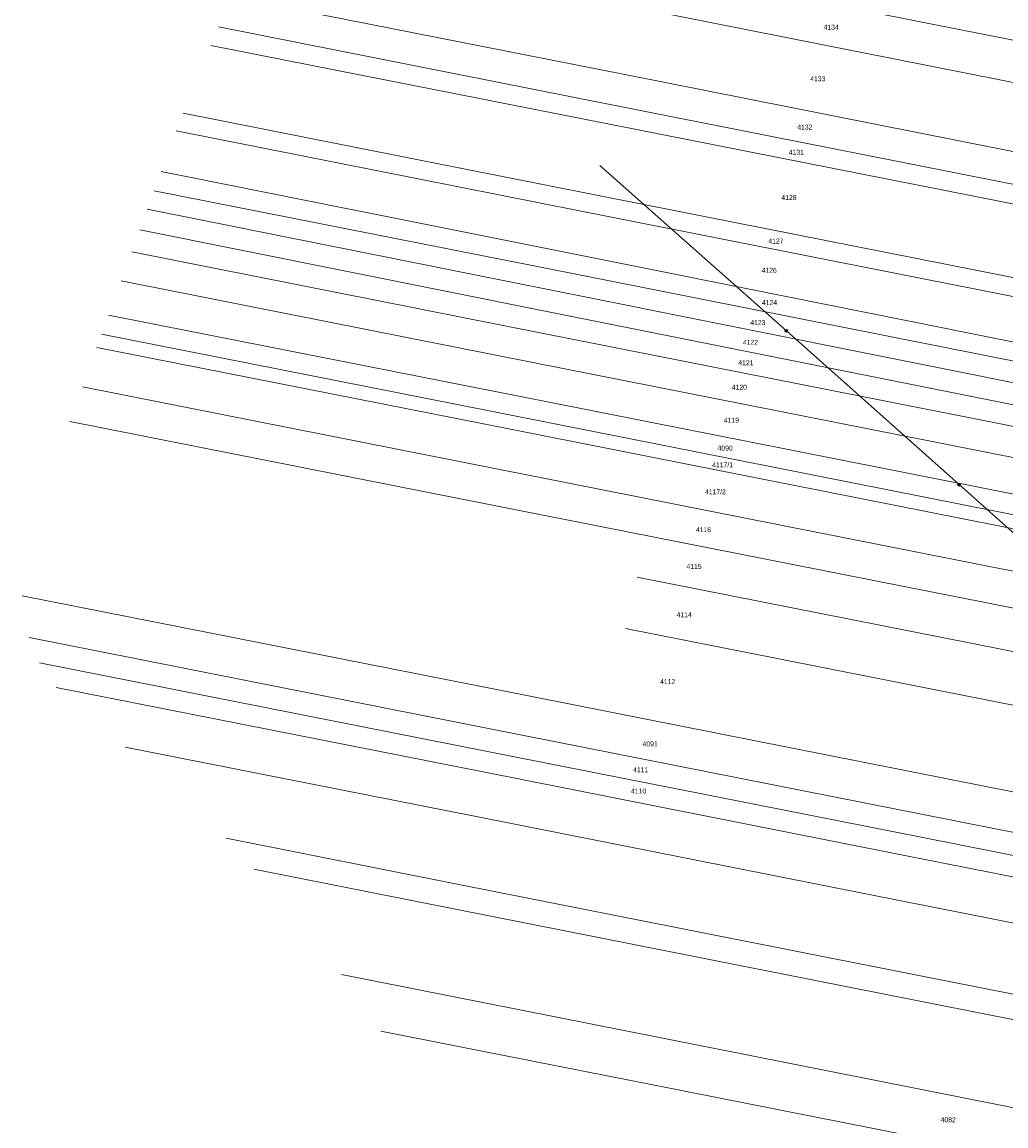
# Model space of a CAD drawing. Header units: metres. Extents: x -595226 to -593310, y -1169452 to -1167804.
# Tile 14 of 35: x -595113 to -594774, y -1168717 to -1168337. Entities that reach past the tile are written whole.
import ezdxf
from ezdxf.enums import TextEntityAlignment as Align

# ---------------------------------------------------------------- set-up
doc = ezdxf.new("R2010")
doc.units = ezdxf.units.M
doc.layers.add('geo katastr', color=5, linetype='Continuous', lineweight=0)
doc.layers.add('Poz předměty', color=7, linetype='Continuous')
doc.styles.add('dgn023', font='dgn023.shx')

# ---------------------------------------------------------------- blocks, each defined once
blk = doc.blocks.new('6.01137')
at = {"layer": 'Poz předměty', "color": 7, "linetype": 'Continuous', "lineweight": 13}
for radius in [0.5, 0.4, 0.3, 0.2, 0.1]:
    blk.add_circle((0, 0), radius, dxfattribs=at)
blk = doc.blocks.new('6.01181')
at = {"layer": 'Poz předměty', "color": 7, "linetype": 'Continuous', "lineweight": 13}
for radius in [0.5, 0.4, 0.3, 0.2, 0.1]:
    blk.add_circle((0, 0), radius, dxfattribs=at)

msp = doc.modelspace()

# ---------------------------------------------------------------- linework, layer by layer
at = {"layer": 'geo katastr', "color": 5, "true_color": 0x0000fa}
for p, q in [((-594849.71, -1168443.25), (-594913.99, -1168386.3)), ((-594790.23, -1168496.28), (-594849.71, -1168443.25)), ((-594728.6, -1168551.21), (-594790.23, -1168496.28))]:
    msp.add_line(p, q, dxfattribs=at)
for points in [[(-594473.3, -1168402.07), (-594558.19, -1168385.28), (-594722.08, -1168352.82), (-594895.48, -1168318.47), (-595026.52, -1168292.52)], [(-594463.79, -1168418.56), (-594561.18, -1168399.3), (-594725.76, -1168366.7), (-594899.7, -1168332.25), (-595032.16, -1168306.01)], [(-594451.9, -1168444.72), (-594566.04, -1168422.1), (-594731.73, -1168389.29), (-594906.58, -1168354.66), (-595041.16, -1168328)], [(-594613.84, -1168423.94), (-594734.57, -1168400.03), (-594909.85, -1168365.31), (-595045.45, -1168338.47)], [(-594615.19, -1168430.52), (-594736.3, -1168406.53), (-594911.83, -1168371.77), (-595048.05, -1168344.81)], [(-594608.66, -1168457.18), (-594742.67, -1168430.64), (-594919.18, -1168395.68), (-595057.65, -1168368.24)], [(-594437.94, -1168497.55), (-594576.29, -1168470.13), (-594744.31, -1168436.85), (-594921.06, -1168401.84), (-595060.08, -1168374.32)], [(-594436.01, -1168514.36), (-594579.58, -1168485.58), (-594748.26, -1168451.79), (-594925.51, -1168416.29), (-595065.25, -1168388.3)], [(-594546.9, -1168498.11), (-594580.82, -1168491.39), (-594749.88, -1168457.91), (-594927.48, -1168422.73), (-595067.67, -1168394.94)], [(-594548.49, -1168505.81), (-594582.45, -1168499.01), (-594751.78, -1168465.09), (-594929.55, -1168429.48), (-595070, -1168401.31)], [(-594550.01, -1168513.14), (-594584, -1168506.31), (-594753.69, -1168472.32), (-594931.75, -1168436.65), (-595072.61, -1168408.44)], [(-594551.38, -1168519.79), (-594585.44, -1168513.04), (-594755.55, -1168479.35), (-594934.01, -1168444.01), (-595075.38, -1168416.03)], [(-594435.89, -1168553.45), (-594587.64, -1168523.36), (-594758.26, -1168489.57), (-594937.12, -1168454.15), (-595079.03, -1168426.04)], [(-594437.23, -1168565.79), (-594590.23, -1168535.49), (-594761.43, -1168501.58), (-594940.78, -1168466.06), (-595083.34, -1168437.82)], [(-595085.74, -1168444.39), (-594942.82, -1168472.72), (-594763.21, -1168508.29), (-594591.67, -1168542.26), (-594519.83, -1168556.49)], [(-595087.4, -1168448.95), (-594944.23, -1168477.3), (-594764.43, -1168512.91), (-594592.67, -1168546.93), (-594520.8, -1168561.25)], [(-594523.49, -1168575.21), (-594595.66, -1168560.92), (-594768.1, -1168526.77), (-594948.46, -1168491.04), (-595092.37, -1168462.54)], [(-594445.11, -1168603.56), (-594598.27, -1168573.19), (-594771.31, -1168538.92), (-594952.16, -1168503.1), (-595096.73, -1168474.47)], [(-594449.63, -1168617.63), (-594601.34, -1168587.57), (-594775.08, -1168553.17), (-594901.16, -1168528.19)], [(-594470.55, -1168661.87), (-594637.27, -1168628.84), (-594798.33, -1168596.94), (-594948.5, -1168567.2), (-595113.15, -1168534.6)], [(-594456.52, -1168634.72), (-594605.12, -1168605.3), (-594779.73, -1168570.72), (-594905.19, -1168545.87)], [(-595110.66, -1168548.97), (-594951.19, -1168580.56), (-594801.45, -1168610.22), (-594640.06, -1168642.18), (-594478.51, -1168674.18)], [(-594483.58, -1168681.17), (-594641.67, -1168649.87), (-594803.25, -1168617.88), (-594952.75, -1168588.27), (-595107.15, -1168557.69)], [(-594488.36, -1168687.59), (-594643.17, -1168656.94), (-594804.9, -1168624.91), (-594954.18, -1168595.35), (-595101.44, -1168566.18)], [(-594499.88, -1168701.23), (-594646.38, -1168672.21), (-594808.47, -1168640.11), (-594957.26, -1168610.63), (-595077.57, -1168586.8)], [(-594518.87, -1168722.02), (-594651.33, -1168695.8), (-594813.97, -1168663.58), (-594962.03, -1168634.25), (-595042.78, -1168618.23)], [(-594534.68, -1168727.64), (-594653.09, -1168704.19), (-594815.93, -1168671.94), (-594963.73, -1168642.67), (-595033.33, -1168628.85)], [(-594558.75, -1168753.26), (-594716.85, -1168721.94), (-594892.36, -1168687.17), (-595003.11, -1168665.23)], [(-594785.41, -1168725.11), (-594885.9, -1168705.21), (-594989.56, -1168684.68)]]:
    msp.add_lwpolyline(points, dxfattribs=at)

# ---------------------------------------------------------------- block references
for name, p in [('6.01181', (-594849.71, -1168443.25)), ('6.01137', (-594790.23, -1168496.28))]:
    msp.add_blockref(name, p, dxfattribs=at)

# ---------------------------------------------------------------- texts
at = {"layer": 'geo katastr', "color": 5, "true_color": 0x0000fa, "style": 'dgn023'}
for s, p in [('4134', (-594834.29, -1168338.54)), ('4133', (-594838.9, -1168356.35)), ('4132', (-594843.37, -1168373)), ('4131', (-594846.31, -1168381.67)), ('4128', (-594848.82, -1168397.29)), ('4127', (-594853.33, -1168412.29)), ('4126', (-594855.64, -1168422.37)), ('4124', (-594855.54, -1168433.52)), ('4123', (-594859.55, -1168440.42)), ('4122', (-594862.13, -1168447.22)), ('4121', (-594863.69, -1168454.25)), ('4120', (-594865.94, -1168462.69)), ('4119', (-594868.67, -1168474.08)), ('4090', (-594870.83, -1168483.69)), ('4117/1', (-594871.72, -1168489.46)), ('4117/2', (-594874.18, -1168498.75)), ('4116', (-594878.29, -1168511.82)), ('4115', (-594881.53, -1168524.47)), ('4114', (-594884.96, -1168541.16)), ('4112', (-594890.66, -1168564.21)), ('4091', (-594896.69, -1168585.69)), ('4111', (-594899.95, -1168594.6)), ('4110', (-594900.67, -1168601.93)), ('4082', (-594793.95, -1168715.28))]:
    msp.add_text(s, height=1.7, dxfattribs=at).set_placement(p, align=Align.MIDDLE_CENTER)

doc.saveas('drawing.dxf')
